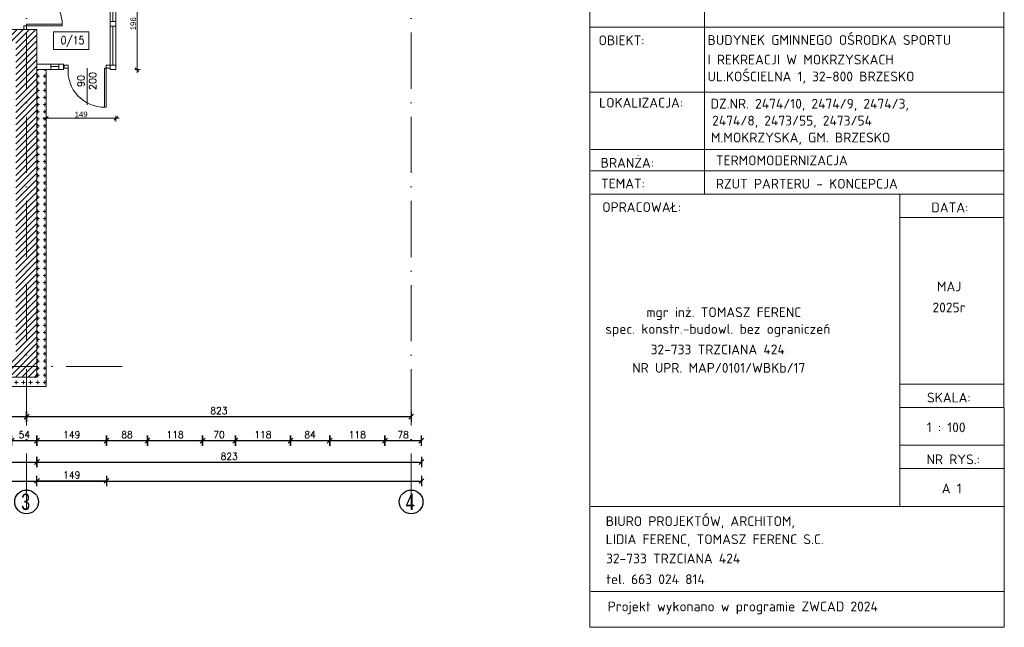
# Model space of a CAD drawing. Header units: millimetres. Extents: x -37273 to 136949, y -1495242345 to -598.
# Tile 33 of 38: x 43631 to 45738, y -18285 to -16985. Entities that reach past the tile are written whole.
import ezdxf
from ezdxf.enums import TextEntityAlignment as Align

# ---------------------------------------------------------------- set-up
doc = ezdxf.new("R2010")
doc.units = ezdxf.units.MM
doc.linetypes.add('ACAD_ISO10W100', pattern=[18, 12, -3, 0, -3])
for name, color, linetype, lineweight in [('A-DRZ', 3, 'Continuous', 13), ('DIM', 15, 'Continuous', 5), ('F-BIL-OP', 103, 'Continuous', 9), ('wymiarowannie', 253, 'Continuous', 5), ('ściany', 190, 'Continuous', 25)]:
    doc.layers.add(name, color=color, linetype=linetype, lineweight=lineweight)
for name, color, linetype in [('OPISY', 4, 'Continuous'), ('wym', 1, 'Continuous'), ('ściana', 7, 'Continuous')]:
    doc.layers.add(name, color=color, linetype=linetype)
doc.styles.add('ISOCPEUR', font='isocpeur.ttf')
doc.styles.add('op2', font='arial.ttf')
doc.styles.add('SIMPLEX', font='simplex', dxfattribs={"width": 0.85})
doc.styles.get("Standard").update_dxf_attribs({"font": 'arial.ttf'})
doc.styles.add('WYM_50', font='simplex.shx', dxfattribs={"width": 0.95})
doc.dimstyles.new('50', dxfattribs={"dimtxt": 15, "dimasz": 0.15, "dimexe": 13, "dimexo": 30, "dimgap": 5, "dimtad": 1, "dimdec": 0, "dimrnd": 0.5, "dimzin": 1, "dimdsep": 46, "dimtxsty": 'WYM_50', "dimblk": 'A', "dimcen": 3, "dimdle": 5, "dimse1": 1, "dimse2": 1, "dimclrd": 256, "dimclre": 256, "dimclrt": 2, "dimaunit": 1, "dimadec": 0, "dimazin": 0, "dimtfac": 0.32, "dimtdec": 0, "dimtix": 1, "dimtmove": 1, "dimatfit": 3, "dimldrblk": 'A', "dimfxl": 1, "dimtvp": 0.08, "dimtolj": 1, "dimtzin": 1, "dimarcsym": 0})
doc.dimstyles.new('ISO-25', dxfattribs={"dimscale": 0, "dimtxt": 12, "dimasz": 8, "dimexe": 7, "dimexo": 0, "dimgap": 2, "dimtad": 1, "dimdec": 1, "dimtxsty": 'Standard', "dimblk": 'OBLIQUE', "dimcen": 2.5, "dimdle": 7, "dimclrd": 256, "dimclrt": 2, "dimadec": 0, "dimazin": 0, "dimtfac": 1, "dimtdec": 1, "dimtix": 1, "dimtmove": 0, "dimatfit": 3, "dimldrblk": 'OBLIQUE', "dimfxl": 5, "dimfxlon": 1, "dimtfillclr": 256, "dimlwd": 5, "dimlwe": 5, "dimarcsym": 0})
pattern_1 = [(90, (-26617.258, -10.478), (-15.24, 0), [7.62, -7.62]), (180, (-26613.449, -6.668), (0, -15.24), [7.62, -7.62])]

# ---------------------------------------------------------------- blocks, each defined once
blk = doc.blocks.new('A')
at = {"color": 7, "linetype": 'Continuous'}
blk.add_line((-35, -35), (35, 35), dxfattribs=at)
at = {"color": 1, "linetype": 'Continuous'}
blk.add_line((0, 74), (0, -74), dxfattribs=at)
blk = doc.blocks.new('*D2336')
at = {"layer": 'Defpoints', "color": 0, "lineweight": 13, "ltscale": 3}
for p in [(43646, -17771.4), (42463, -17806.3), (43646, -17834.4)]:
    blk.add_point(p, dxfattribs=at)
at = {"layer": 'wym', "lineweight": -2}
blk.add_line((42463.1, -17834.4), (43645.8, -17834.4), dxfattribs=at)
at = {"layer": 'wym', "lineweight": -2, "ltscale": 3, "xscale": 0.15, "yscale": 0.15, "zscale": 0.15, "rotation": 180}
blk.add_blockref('A', (42463, -17834.4), dxfattribs=at)
at = {"layer": 'wym', "lineweight": -2, "ltscale": 3, "xscale": 0.15, "yscale": 0.15, "zscale": 0.15}
blk.add_blockref('A', (43646, -17834.4), dxfattribs=at)
at = {"layer": 'wym', "color": 2, "ltscale": 3, "insert": (43054.5, -17821.9), "char_height": 15, "attachment_point": 5, "style": 'WYM_50'}
blk.add_mtext('\\A1;1183', dxfattribs=at)
blk = doc.blocks.new('*D2351')
at = {"layer": 'Defpoints', "color": 0, "lineweight": 13, "ltscale": 3}
for p in [(42440, -17750), (43668, -17750), (43668, -17931.9)]:
    blk.add_point(p, dxfattribs=at)
at = {"layer": 'wym', "lineweight": -2}
blk.add_line((42440.1, -17931.9), (43667.8, -17931.9), dxfattribs=at)
at = {"layer": 'wym', "lineweight": -2, "ltscale": 3, "xscale": 0.15, "yscale": 0.15, "zscale": 0.15, "rotation": 180}
blk.add_blockref('A', (42440, -17931.9), dxfattribs=at)
at = {"layer": 'wym', "lineweight": -2, "ltscale": 3, "xscale": 0.15, "yscale": 0.15, "zscale": 0.15}
blk.add_blockref('A', (43668, -17931.9), dxfattribs=at)
at = {"layer": 'wym', "color": 2, "ltscale": 3, "insert": (43054, -17919.4), "char_height": 15, "attachment_point": 5, "style": 'WYM_50'}
blk.add_mtext('\\A1;1228', dxfattribs=at)
blk = doc.blocks.new('*D2353')
at = {"layer": 'Defpoints', "color": 0, "lineweight": 13, "ltscale": 3}
for p in [(40838, -17937.8), (44491, -17937.8), (44491, -17972.6)]:
    blk.add_point(p, dxfattribs=at)
at = {"layer": 'wym', "lineweight": -2}
blk.add_line((40838.1, -17972.6), (44490.8, -17972.6), dxfattribs=at)
at = {"layer": 'wym', "lineweight": -2, "ltscale": 3, "xscale": 0.15, "yscale": 0.15, "zscale": 0.15, "rotation": 180}
blk.add_blockref('A', (40838, -17972.6), dxfattribs=at)
at = {"layer": 'wym', "lineweight": -2, "ltscale": 3, "xscale": 0.15, "yscale": 0.15, "zscale": 0.15}
blk.add_blockref('A', (44491, -17972.6), dxfattribs=at)
at = {"layer": 'wym', "color": 2, "ltscale": 3, "insert": (42664.5, -17960.1), "char_height": 15, "attachment_point": 5, "style": 'WYM_50'}
blk.add_mtext('\\A1;3653', dxfattribs=at)
blk = doc.blocks.new('*D2337')
at = {"layer": 'Defpoints', "color": 0, "lineweight": 13, "ltscale": 3}
for p in [(44469, -17775.4), (43646, -17788.5), (44469, -17834.4)]:
    blk.add_point(p, dxfattribs=at)
at = {"layer": 'wym', "lineweight": -2}
blk.add_line((43646.1, -17834.4), (44468.8, -17834.4), dxfattribs=at)
at = {"layer": 'wym', "lineweight": -2, "ltscale": 3, "xscale": 0.15, "yscale": 0.15, "zscale": 0.15, "rotation": 180}
blk.add_blockref('A', (43646, -17834.4), dxfattribs=at)
at = {"layer": 'wym', "lineweight": -2, "ltscale": 3, "xscale": 0.15, "yscale": 0.15, "zscale": 0.15}
blk.add_blockref('A', (44469, -17834.4), dxfattribs=at)
at = {"layer": 'wym', "color": 2, "ltscale": 3, "insert": (44057.5, -17821.9), "char_height": 15, "attachment_point": 5, "style": 'WYM_50'}
blk.add_mtext('\\A1;823', dxfattribs=at)
blk = doc.blocks.new('*D2346')
at = {"layer": 'Defpoints', "color": 0, "lineweight": 13, "ltscale": 3}
for p in [(44092.7, -17753.4), (44210.7, -17753.4), (44210.7, -17886)]:
    blk.add_point(p, dxfattribs=at)
at = {"layer": 'wym', "lineweight": -2}
blk.add_line((44092.9, -17886), (44210.6, -17886), dxfattribs=at)
at = {"layer": 'wym', "lineweight": -2, "ltscale": 3, "xscale": 0.15, "yscale": 0.15, "zscale": 0.15, "rotation": 180}
blk.add_blockref('A', (44092.7, -17886), dxfattribs=at)
at = {"layer": 'wym', "lineweight": -2, "ltscale": 3, "xscale": 0.15, "yscale": 0.15, "zscale": 0.15}
blk.add_blockref('A', (44210.7, -17886), dxfattribs=at)
at = {"layer": 'wym', "color": 2, "ltscale": 3, "insert": (44151.7, -17873.5), "char_height": 15, "attachment_point": 5, "style": 'WYM_50'}
blk.add_mtext('\\A1;118', dxfattribs=at)
blk = doc.blocks.new('*D2352')
at = {"layer": 'Defpoints', "color": 0, "lineweight": 13, "ltscale": 3}
for p in [(44491, -16876), (43668, -17215.4), (44491, -17931.9)]:
    blk.add_point(p, dxfattribs=at)
at = {"layer": 'wym', "lineweight": -2}
blk.add_line((43668.1, -17931.9), (44490.8, -17931.9), dxfattribs=at)
at = {"layer": 'wym', "lineweight": -2, "ltscale": 3, "xscale": 0.15, "yscale": 0.15, "zscale": 0.15, "rotation": 180}
blk.add_blockref('A', (43668, -17931.9), dxfattribs=at)
at = {"layer": 'wym', "lineweight": -2, "ltscale": 3, "xscale": 0.15, "yscale": 0.15, "zscale": 0.15}
blk.add_blockref('A', (44491, -17931.9), dxfattribs=at)
at = {"layer": 'wym', "color": 2, "ltscale": 3, "insert": (44079.5, -17919.4), "char_height": 15, "attachment_point": 5, "style": 'WYM_50'}
blk.add_mtext('\\A1;823', dxfattribs=at)
blk = doc.blocks.new('*D2342')
at = {"layer": 'Defpoints', "color": 0, "lineweight": 13, "ltscale": 3}
for p in [(43668, -17006), (43817, -17006), (43817, -17886)]:
    blk.add_point(p, dxfattribs=at)
at = {"layer": 'wym', "lineweight": -2}
blk.add_line((43668.1, -17886), (43816.8, -17886), dxfattribs=at)
at = {"layer": 'wym', "lineweight": -2, "ltscale": 3, "xscale": 0.15, "yscale": 0.15, "zscale": 0.15, "rotation": 180}
blk.add_blockref('A', (43668, -17886), dxfattribs=at)
at = {"layer": 'wym', "lineweight": -2, "ltscale": 3, "xscale": 0.15, "yscale": 0.15, "zscale": 0.15}
blk.add_blockref('A', (43817, -17886), dxfattribs=at)
at = {"layer": 'wym', "color": 2, "ltscale": 3, "insert": (43742.5, -17873.5), "char_height": 15, "attachment_point": 5, "style": 'WYM_50'}
blk.add_mtext('\\A1;149', dxfattribs=at)
blk = doc.blocks.new('*D2617')
at = {"layer": 'Defpoints', "color": 0, "lineweight": 13, "ltscale": 3}
for p in [(43817, -17006), (43668, -17092), (43817, -17972)]:
    blk.add_point(p, dxfattribs=at)
at = {"layer": 'wym', "lineweight": -2}
blk.add_line((43668.1, -17972), (43816.8, -17972), dxfattribs=at)
at = {"layer": 'wym', "lineweight": -2, "ltscale": 3, "xscale": 0.15, "yscale": 0.15, "zscale": 0.15, "rotation": 180}
blk.add_blockref('A', (43668, -17972), dxfattribs=at)
at = {"layer": 'wym', "lineweight": -2, "ltscale": 3, "xscale": 0.15, "yscale": 0.15, "zscale": 0.15}
blk.add_blockref('A', (43817, -17972), dxfattribs=at)
at = {"layer": 'wym', "color": 2, "ltscale": 3, "insert": (43742.5, -17959.5), "char_height": 15, "attachment_point": 5, "style": 'WYM_50'}
blk.add_mtext('\\A1;149', dxfattribs=at)
blk = doc.blocks.new('DRZWI80')
at = {"layer": 'A-DRZ'}
for points in [[(63149.5, 25780.3), (63149.5, 25851.4)], [(63186.5, 25780.3), (63186.5, 25856.3)]]:
    blk.add_lwpolyline(points, dxfattribs=at)
at = {"layer": 'A-DRZ', "extrusion": (0, 0, -1)}
for points in [[(-63186.5, 25780.3), (-63183.5, 25780.3), (-63183.5, 25856.3)], [(-63186.5, 25856.3), (-63183.5, 25856.3)]]:
    blk.add_lwpolyline(points, dxfattribs=at)
at = {"layer": 'A-DRZ'}
for points in [[(63104.5, 25774.3), (63104.5, 25780.3), (63112.5, 25780.3), (63112.5, 25774.3)], [(63194.5, 25774.3), (63194.5, 25780.3), (63186.5, 25780.3), (63186.5, 25774.3)]]:
    blk.add_lwpolyline(points, close=True, dxfattribs=at)
at = {"layer": 'A-DRZ', "color": 1}
blk.add_arc((63182.8, 25785.8), 70.5, 89.4084, 184.4877, dxfattribs=at)
blk = doc.blocks.new('GFT43')
at = {"layer": 'A-DRZ'}
blk.add_blockref('DRZWI80', (-63194.5, -25774.3), dxfattribs=at)
blk = doc.blocks.new('_Oblique')
at = {"color": 0, "linetype": 'ByBlock', "lineweight": -2}
blk.add_line((-0.5, -0.5), (0.5, 0.5), dxfattribs=at)
blk = doc.blocks.new('*D2618')
at = {"layer": 'Defpoints', "color": 0, "lineweight": 13, "ltscale": 3}
for p in [(43688, -17092), (43837, -17092), (43837, -17196.2)]:
    blk.add_point(p, dxfattribs=at)
at = {"layer": 'wymiarowannie', "color": 0, "lineweight": 5, "ltscale": 3}
for p, q in [((43688, -17191.2), (43688, -17203.2)), ((43837, -17191.2), (43837, -17203.2))]:
    blk.add_line(p, q, dxfattribs=at)
at = {"layer": 'wymiarowannie', "lineweight": 5, "ltscale": 3}
blk.add_line((43681, -17196.2), (43844, -17196.2), dxfattribs=at)
at = {"layer": 'wymiarowannie', "lineweight": 5, "ltscale": 3, "xscale": 8, "yscale": 8, "zscale": 8, "rotation": 180}
blk.add_blockref('_Oblique', (43688, -17196.2), dxfattribs=at)
at = {"layer": 'wymiarowannie', "lineweight": 5, "ltscale": 3, "xscale": 8, "yscale": 8, "zscale": 8}
blk.add_blockref('_Oblique', (43837, -17196.2), dxfattribs=at)
at = {"layer": 'wymiarowannie', "color": 2, "lineweight": 13, "ltscale": 3, "insert": (43762.5, -17188), "char_height": 12, "attachment_point": 5}
blk.add_mtext('149', dxfattribs=at)
blk = doc.blocks.new('*D2341')
at = {"layer": 'Defpoints', "color": 0, "lineweight": 13, "ltscale": 3}
for p in [(43614, -17750), (43668, -17750), (43668, -17886)]:
    blk.add_point(p, dxfattribs=at)
at = {"layer": 'wym', "lineweight": -2}
blk.add_line((43614.1, -17886), (43667.8, -17886), dxfattribs=at)
at = {"layer": 'wym', "lineweight": -2, "ltscale": 3, "xscale": 0.15, "yscale": 0.15, "zscale": 0.15, "rotation": 180}
blk.add_blockref('A', (43614, -17886), dxfattribs=at)
at = {"layer": 'wym', "lineweight": -2, "ltscale": 3, "xscale": 0.15, "yscale": 0.15, "zscale": 0.15}
blk.add_blockref('A', (43668, -17886), dxfattribs=at)
at = {"layer": 'wym', "color": 2, "ltscale": 3, "insert": (43641, -17873.5), "char_height": 15, "attachment_point": 5, "style": 'WYM_50'}
blk.add_mtext('\\A1;54', dxfattribs=at)
blk = doc.blocks.new('*D2619')
at = {"layer": 'Defpoints', "color": 0, "lineweight": 13, "ltscale": 3}
for p in [(43837, -16896), (43837, -17092), (43882.3, -17092)]:
    blk.add_point(p, dxfattribs=at)
at = {"layer": 'wymiarowannie', "color": 0, "lineweight": 5, "ltscale": 3}
for p, q in [((43877.3, -16896), (43889.3, -16896)), ((43877.3, -17092), (43889.3, -17092))]:
    blk.add_line(p, q, dxfattribs=at)
at = {"layer": 'wymiarowannie', "lineweight": 5, "ltscale": 3}
blk.add_line((43882.3, -16889), (43882.3, -17099), dxfattribs=at)
at = {"layer": 'wymiarowannie', "lineweight": 5, "ltscale": 3, "xscale": 8, "yscale": 8, "zscale": 8}
for p, rotation in [((43882.3, -16896), 90), ((43882.3, -17092), 270)]:
    blk.add_blockref('_Oblique', p, dxfattribs=dict(at, rotation=rotation))
at = {"layer": 'wymiarowannie', "color": 2, "lineweight": 13, "ltscale": 3, "insert": (43874.2, -16994), "char_height": 12, "attachment_point": 5, "rotation": 90}
blk.add_mtext('196', dxfattribs=at)
blk = doc.blocks.new('*D2345')
at = {"layer": 'Defpoints', "color": 0, "lineweight": 13, "ltscale": 3}
for p in [(44022.7, -17753.4), (44092.7, -17753.4), (44092.7, -17886)]:
    blk.add_point(p, dxfattribs=at)
at = {"layer": 'wym', "lineweight": -2}
blk.add_line((44022.9, -17886), (44092.6, -17886), dxfattribs=at)
at = {"layer": 'wym', "lineweight": -2, "ltscale": 3, "xscale": 0.15, "yscale": 0.15, "zscale": 0.15, "rotation": 180}
blk.add_blockref('A', (44022.7, -17886), dxfattribs=at)
at = {"layer": 'wym', "lineweight": -2, "ltscale": 3, "xscale": 0.15, "yscale": 0.15, "zscale": 0.15}
blk.add_blockref('A', (44092.7, -17886), dxfattribs=at)
at = {"layer": 'wym', "color": 2, "ltscale": 3, "insert": (44057.7, -17873.5), "char_height": 15, "attachment_point": 5, "style": 'WYM_50'}
blk.add_mtext('\\A1;70', dxfattribs=at)
blk = doc.blocks.new('*D2344')
at = {"layer": 'Defpoints', "color": 0, "lineweight": 13, "ltscale": 3}
for p in [(43904.7, -17762.6), (44022.7, -17762.6), (44022.7, -17886)]:
    blk.add_point(p, dxfattribs=at)
at = {"layer": 'wym', "lineweight": -2}
blk.add_line((43904.9, -17886), (44022.6, -17886), dxfattribs=at)
at = {"layer": 'wym', "lineweight": -2, "ltscale": 3, "xscale": 0.15, "yscale": 0.15, "zscale": 0.15, "rotation": 180}
blk.add_blockref('A', (43904.7, -17886), dxfattribs=at)
at = {"layer": 'wym', "lineweight": -2, "ltscale": 3, "xscale": 0.15, "yscale": 0.15, "zscale": 0.15}
blk.add_blockref('A', (44022.7, -17886), dxfattribs=at)
at = {"layer": 'wym', "color": 2, "ltscale": 3, "insert": (43963.7, -17873.5), "char_height": 15, "attachment_point": 5, "style": 'WYM_50'}
blk.add_mtext('\\A1;118', dxfattribs=at)
blk = doc.blocks.new('*D2343')
at = {"layer": 'Defpoints', "color": 0, "lineweight": 13, "ltscale": 3}
for p in [(43817, -16876), (43904.7, -16876), (43904.7, -17886)]:
    blk.add_point(p, dxfattribs=at)
at = {"layer": 'wym', "lineweight": -2}
blk.add_line((43817.1, -17886), (43904.6, -17886), dxfattribs=at)
at = {"layer": 'wym', "lineweight": -2, "ltscale": 3, "xscale": 0.15, "yscale": 0.15, "zscale": 0.15, "rotation": 180}
blk.add_blockref('A', (43817, -17886), dxfattribs=at)
at = {"layer": 'wym', "lineweight": -2, "ltscale": 3, "xscale": 0.15, "yscale": 0.15, "zscale": 0.15}
blk.add_blockref('A', (43904.7, -17886), dxfattribs=at)
at = {"layer": 'wym', "color": 2, "ltscale": 3, "insert": (43860.9, -17873.5), "char_height": 15, "attachment_point": 5, "style": 'WYM_50'}
blk.add_mtext('\\A1;88', dxfattribs=at)
blk = doc.blocks.new('*D2349')
at = {"layer": 'Defpoints', "color": 0, "lineweight": 13, "ltscale": 3}
for p in [(44412.7, -17753.4), (44490.7, -17753.4), (44490.7, -17886)]:
    blk.add_point(p, dxfattribs=at)
at = {"layer": 'wym', "lineweight": -2}
blk.add_line((44412.9, -17886), (44490.6, -17886), dxfattribs=at)
at = {"layer": 'wym', "lineweight": -2, "ltscale": 3, "xscale": 0.15, "yscale": 0.15, "zscale": 0.15, "rotation": 180}
blk.add_blockref('A', (44412.7, -17886), dxfattribs=at)
at = {"layer": 'wym', "lineweight": -2, "ltscale": 3, "xscale": 0.15, "yscale": 0.15, "zscale": 0.15}
blk.add_blockref('A', (44490.7, -17886), dxfattribs=at)
at = {"layer": 'wym', "color": 2, "ltscale": 3, "insert": (44451.7, -17873.5), "char_height": 15, "attachment_point": 5, "style": 'WYM_50'}
blk.add_mtext('\\A1;78', dxfattribs=at)
blk = doc.blocks.new('*D2348')
at = {"layer": 'Defpoints', "color": 0, "lineweight": 13, "ltscale": 3}
for p in [(44294.7, -17753.4), (44412.7, -17753.4), (44412.7, -17886)]:
    blk.add_point(p, dxfattribs=at)
at = {"layer": 'wym', "lineweight": -2}
blk.add_line((44294.9, -17886), (44412.6, -17886), dxfattribs=at)
at = {"layer": 'wym', "lineweight": -2, "ltscale": 3, "xscale": 0.15, "yscale": 0.15, "zscale": 0.15, "rotation": 180}
blk.add_blockref('A', (44294.7, -17886), dxfattribs=at)
at = {"layer": 'wym', "lineweight": -2, "ltscale": 3, "xscale": 0.15, "yscale": 0.15, "zscale": 0.15}
blk.add_blockref('A', (44412.7, -17886), dxfattribs=at)
at = {"layer": 'wym', "color": 2, "ltscale": 3, "insert": (44353.7, -17873.5), "char_height": 15, "attachment_point": 5, "style": 'WYM_50'}
blk.add_mtext('\\A1;118', dxfattribs=at)
blk = doc.blocks.new('*D2347')
at = {"layer": 'Defpoints', "color": 0, "lineweight": 13, "ltscale": 3}
for p in [(44210.7, -17753.4), (44294.7, -17753.4), (44294.7, -17886)]:
    blk.add_point(p, dxfattribs=at)
at = {"layer": 'wym', "lineweight": -2}
blk.add_line((44210.9, -17886), (44294.6, -17886), dxfattribs=at)
at = {"layer": 'wym', "lineweight": -2, "ltscale": 3, "xscale": 0.15, "yscale": 0.15, "zscale": 0.15, "rotation": 180}
blk.add_blockref('A', (44210.7, -17886), dxfattribs=at)
at = {"layer": 'wym', "lineweight": -2, "ltscale": 3, "xscale": 0.15, "yscale": 0.15, "zscale": 0.15}
blk.add_blockref('A', (44294.7, -17886), dxfattribs=at)
at = {"layer": 'wym', "color": 2, "ltscale": 3, "insert": (44252.7, -17873.5), "char_height": 15, "attachment_point": 5, "style": 'WYM_50'}
blk.add_mtext('\\A1;84', dxfattribs=at)

msp = doc.modelspace()

# ---------------------------------------------------------------- hatches: boundary and pattern name
at = {"layer": 'wymiarowannie', "lineweight": 13, "ltscale": 3}
h = msp.add_hatch(dxfattribs=at)
h.set_pattern_fill('ANSI31', color=5, scale=3)
h.set_pattern_definition([(45, (43298.995, -17750.046), (-6.73519, 6.73519), [])])
h.paths.add_polyline_path([(43646, -17727.55), (43646, -17006.05), (43440, -17006.05), (43440, -17031.05), (43623, -17031.05), (43623, -17705.05), (43614, -17705.05), (43614, -17727.55)])
h.paths.add_polyline_path([(43376, -17727.55), (43376, -17705.05), (43329, -17705.05), (43329, -17171.05), (43299, -17171.05), (43299, -17183.05), (43317, -17183.05), (43317, -17705.05), (43317, -17727.55)])
h.paths.add_polyline_path([(43668, -17727.55), (43668, -17006.05), (43646, -17006.05), (43646, -17727.55)])
h.paths.add_polyline_path([(43317, -17750.05), (43376, -17750.05), (43376, -17727.55), (43317, -17727.55)])
h.paths.add_polyline_path([(43614, -17750.05), (43646, -17750.05), (43646, -17727.55), (43614, -17727.55)])
h.paths.add_polyline_path([(43646, -17750.05), (43668, -17750.05), (43668, -17727.55), (43646, -17727.55)])
h.paths.add_polyline_path([(43309.07, -17610.91), (43309.07, -17633.41), (43336.92, -17633.41), (43336.92, -17610.91)], flags=24)
h.paths.add_polyline_path([(43610.33, -17646.37), (43610.33, -17668.87), (43626.66, -17668.87), (43626.66, -17646.37)], flags=24)
h = msp.add_hatch(dxfattribs=at)
h.set_pattern_fill('CROSS', color=1, scale=0.6, angle=45)
h.set_pattern_definition(pattern_1)
h.paths.add_polyline_path([(43688, -17727.55), (43688, -17092.05), (43668, -17092.05), (43668, -17727.55)])
h = msp.add_hatch(dxfattribs=at)
h.set_pattern_fill('CROSS', color=1, scale=0.6, angle=45)
h.set_pattern_definition(pattern_1)
h.paths.add_polyline_path([(43646, -17770.05), (43646, -17750.05), (43668, -17750.05), (43668, -17727.55), (43688, -17727.55), (43688, -17770.05)])
h.paths.add_polyline_path([(43314, -17770.05), (43379, -17770.05), (43379, -17750.05), (43376, -17750.05), (43317, -17750.05), (43314, -17750.05)])
h.paths.add_polyline_path([(42728, -17770.05), (42793, -17770.05), (42793, -17750.05), (42790, -17750.05), (42731, -17750.05), (42728, -17750.05)])
h.paths.add_polyline_path([(43025, -17770.05), (43082, -17770.05), (43082, -17750.05), (43079, -17750.05), (43028, -17750.05), (43025, -17750.05)])
h.paths.add_polyline_path([(43611, -17770.05), (43646, -17770.05), (43646, -17750.05), (43614, -17750.05), (43611, -17750.05)])

# ---------------------------------------------------------------- linework, layer by layer
at = {"layer": 'A-DRZ'}
msp.add_lwpolyline([(43640, -17006.05), (43646, -17006.05), (43646, -16998.05), (43640, -16998.05)], close=True, dxfattribs=at)
msp.add_lwpolyline([(43640, -17006.05), (43646, -17006.05), (43646, -16998.05), (43640, -16998.05)], close=True, dxfattribs=at)
at = {"layer": 'A-DRZ', "extrusion": (0, 0, -1)}
for points in [[(-43646, -16998.05), (-43646, -16995.05), (-43722, -16995.05)], [(-43646, -16998.05), (-43646, -16995.05), (-43722, -16995.05)], [(-43722, -16998.05), (-43722, -16995.05)], [(-43722, -16998.05), (-43722, -16995.05)]]:
    msp.add_lwpolyline(points, dxfattribs=at)
at = {"layer": 'A-DRZ'}
msp.add_lwpolyline([(43646, -16998.05), (43722, -16998.05)], dxfattribs=at)
msp.add_lwpolyline([(43646, -16998.05), (43722, -16998.05)], dxfattribs=at)
at = {"layer": 'A-DRZ', "color": 1}
msp.add_arc((43651.51, -16994.32), 70.49, 359.40844, 90, dxfattribs=at)
msp.add_arc((43651.51, -16994.32), 70.49, 359.40844, 90, dxfattribs=at)
at = {"layer": 'DIM', "ltscale": 0.1}
for p, q in [((45096.92, -16857.88), (45096.92, -17358.41)), ((44851.55, -17001.49), (45736.18, -17001.49)), ((44851.9, -17140.49), (45736.53, -17140.49)), ((44853.46, -17262.94), (45738.08, -17262.94)), ((44853.46, -17308.41), (45738.08, -17308.41)), ((44853.46, -17358.41), (45738.08, -17358.41)), ((45514.73, -17358.41), (45514.73, -18026.68)), ((45514.73, -17408.41), (45738.08, -17408.41)), ((45514.73, -17765.17), (45738.08, -17765.17)), ((45514.73, -17815.17), (45738.08, -17815.17)), ((45514.73, -17895.29), (45738.08, -17895.29)), ((45514.73, -17945.29), (45738.08, -17945.29)), ((44853.46, -18026.68), (45738.08, -18026.68)), ((44853.52, -18208.64), (45738.15, -18208.64))]:
    msp.add_line(p, q, dxfattribs=at)
msp.add_lwpolyline([(44851.2, -18285.36), (45738.34, -18285.36), (45735.83, -15465.36), (44851.2, -15460.96)], close=True, dxfattribs=at)
at = {"layer": 'F-BIL-OP', "color": 0}
msp.add_lwpolyline([(43703.16, -17010.87), (43779.11, -17010.87), (43779.11, -17049.26), (43703.16, -17049.26)], close=True, dxfattribs=at)
at = {"layer": 'wymiarowannie', "color": 251, "linetype": 'ACAD_ISO10W100', "lineweight": 13, "ltscale": 10}
for p, q in [((43646, -18033.41), (43646, -15599)), ((44469, -18033.41), (44469, -15599)), ((43850.3, -17727.55), (40380.11, -17727.55))]:
    msp.add_line(p, q, dxfattribs=at)
at = {"layer": 'wymiarowannie', "color": 5, "lineweight": 13, "ltscale": 3}
for p, q in [((43825, -16896.05), (43825, -17080.05)), ((43837, -16896.05), (43837, -17092.05)), ((43830.63, -16905.82), (43830.63, -16989.16)), ((43830.63, -16998.93), (43830.63, -17082.27)), ((43688, -17080.05), (43725, -17080.05)), ((43715.22, -17085.57), (43697.63, -17085.57)), ((43725, -17080.05), (43725, -17092.05)), ((43825, -17080.05), (43825, -17092.05)), ((43825, -17080.05), (43825, -17080.05)), ((43688, -17092.05), (43725, -17092.05)), ((43825, -17092.05), (43837, -17092.05))]:
    msp.add_line(p, q, dxfattribs=at)
at = {"layer": 'wymiarowannie', "color": 1, "lineweight": 13, "ltscale": 3}
for p, q in [((43440, -17006.05), (43668, -17006.05)), ((43646, -17006.05), (43634, -17006.05))]:
    msp.add_line(p, q, dxfattribs=at)
at = {"layer": 'wymiarowannie', "color": 5, "lineweight": 13, "ltscale": 3}
for points in [[(43837, -16998.93), (43825, -16998.93), (43825, -16989.16), (43837, -16989.16)], [(43697.77, -17080.05), (43697.77, -17092.05), (43668, -17092.05), (43668, -17080.05)], [(43725, -17080.05), (43725, -17092.05), (43715.22, -17092.05), (43715.22, -17080.05)], [(43837, -17092.05), (43825, -17092.05), (43825, -17082.27), (43837, -17082.27)]]:
    msp.add_lwpolyline(points, close=True, dxfattribs=at)
at = {"layer": 'ściana', "lineweight": 13, "ltscale": 3}
for p, q in [((43640, -17006.05), (43440, -17006.05)), ((43668, -17006.05), (43668, -17750.05)), ((43668, -17750.05), (43614, -17750.05))]:
    msp.add_line(p, q, dxfattribs=at)
msp.add_lwpolyline([(43688, -17092.05), (43668, -17092.05), (43668, -17006.05)], dxfattribs=at)
at = {"layer": 'ściana', "color": 1, "lineweight": 13, "ltscale": 3}
msp.add_lwpolyline([(43688, -17092.05), (43688, -17770.05), (43611, -17770.05)], dxfattribs=at)
at = {"layer": 'ściany', "color": 5, "ltscale": 100}
for centre in [(43645.81, -18017.01), (44468.81, -18017.01)]:
    msp.add_circle(centre, 25.39, dxfattribs=at)

# ---------------------------------------------------------------- block references
at = {"layer": 'wymiarowannie', "color": 5, "lineweight": 13, "ltscale": 3, "xscale": -1.1, "yscale": 1.1, "zscale": 1.1, "rotation": 180}
msp.add_blockref('GFT43', (43825, -17082.27), dxfattribs=at)

# ---------------------------------------------------------------- texts
at = {"layer": 'F-BIL-OP', "color": 0, "style": 'SIMPLEX', "width": 0.85}
msp.add_text('0/15', height=17, dxfattribs=at).set_placement((43718.75, -17037.72))
at = {"layer": 'F-BIL-OP', "style": 'ISOCPEUR'}
for s, height, p in [('OBIEKT:', 20.897, (44870.06, -17039.85)), ('BUDYNEK GMINNEGO OŚRODKA SPORTU', 20.8971, (45103.13, -17039.15)), ('I REKREACJI W MOKRZYSKACH', 20.8971, (45103.13, -17081.06)), ('UL.KOŚCIELNA 1, 32-800 BRZESKO', 20.8971, (45103.13, -17117.12)), ('LOKALIZACJA:', 20.8971, (44871.18, -17173.28)), ('DZ.NR. 2474/10, 2474/9, 2474/3, ', 20.8971, (45109.64, -17175.45)), ('2474/8, 2473/55, 2473/54', 20.8971, (45113.09, -17211.65)), ('M.MOKRZYSKA, GM. BRZESKO', 20.8971, (45110.5, -17247.84)), ('BRANŻA:', 20.897, (44874.48, -17301.82)), ('TERMOMODERNIZACJA', 20.8971, (45121, -17296.72)), ('TEMAT:', 20.897, (44875.25, -17346.3)), ('RZUT PARTERU - KONCEPCJA', 20.8971, (45121, -17346.72)), ('OPRACOWAŁ:', 20.897, (44877.79, -17396.66)), ('DATA:', 20.897, (45582.32, -17397.3)), ('MAJ', 20.897, (45594.29, -17566.38)), (' 2025r', 20.897, (45571.37, -17611.42)), ('mgr inż. TOMASZ FERENC', 20.8971, (44972.34, -17621.6)), ('spec. konstr.-budowl. bez ograniczeń', 20.8971, (44884.59, -17657.45)), ('32-733 TRZCIANA 424', 20.8971, (44981.37, -17701.34)), ('NR UPR. MAP/0101/WBKb/17', 20.8971, (44941.92, -17740.59)), ('SKALA:', 20.897, (45572.94, -17804.25)), ('1 : 100', 20.897, (45572.45, -17867.95)), ('NR RYS.:', 20.897, (45571.88, -17936.36)), ('BIURO PROJEKTÓW, ARCHITOM,', 20.8971, (44885.43, -18068.64)), ('LIDIA FERENC, TOMASZ FERENC S.C. ', 20.8971, (44885.43, -18107.45)), ('32-733 TRZCIANA 424', 20.8971, (44886.05, -18148.55)), ('tel. 663 024 814', 20.8971, (44886.05, -18192.97)), ('Projekt wykonano w programie ZWCAD 2024 ', 20.8971, (44889.6, -18251.16))]:
    msp.add_text(s, height=height, dxfattribs=at).set_placement(p)
msp.add_text('A 1', height=20.897, dxfattribs=at).set_placement((45625.79, -17998.71), align=Align.CENTER)
at = {"layer": 'OPISY', "color": 4, "ltscale": 3, "style": 'op2', "width": 0.7}
for s, p in [('3', (43634.35, -18034.29)), ('4', (44457.35, -18034.29))]:
    msp.add_text(s, height=35, dxfattribs=at).set_placement(p)
at = {"layer": 'wymiarowannie', "color": 5, "lineweight": 13, "ltscale": 3, "insert": (43774.68, -17116.6), "char_height": 15, "attachment_point": 5, "rotation": 90}
msp.add_mtext('\\pxqc;{\\Fsimplex|c238;90\\P\\pq*;\\Fsimplex|c0;2\\Fsimplex|c238;00}', dxfattribs=at)

# ---------------------------------------------------------------- dimensions: what is measured, and where the dimension line sits
at = {"layer": 'wym'}
for base, p1, p2, picture, middle in [((44491, -17931.85), (43668, -17215.41), (44491, -16876.05), '*D2352', (44079.5, -17919.35)), ((43904.75, -17886.04), (43817, -16876.05), (43904.75, -16876.05), '*D2343', (43860.87, -17873.54)), ((43817, -17886.04), (43668, -17006.05), (43817, -17006.05), '*D2342', (43742.5, -17873.54)), ((43817, -17972.04), (43668, -17092.05), (43817, -17006.05), '*D2617', (43742.5, -17959.54)), ((43668, -17931.85), (42440, -17750.05), (43668, -17750.05), '*D2351', (43054, -17919.35)), ((43668, -17886.04), (43614, -17750.05), (43668, -17750.05), '*D2341', (43641, -17873.54)), ((44022.75, -17886.04), (43904.75, -17762.65), (44022.75, -17762.65), '*D2344', (43963.75, -17873.54)), ((44092.75, -17886.04), (44022.75, -17753.43), (44092.75, -17753.43), '*D2345', (44057.75, -17873.54)), ((44210.75, -17886.04), (44092.75, -17753.43), (44210.75, -17753.43), '*D2346', (44151.75, -17873.54)), ((44294.75, -17886.04), (44210.75, -17753.43), (44294.75, -17753.43), '*D2347', (44252.75, -17873.54)), ((44412.75, -17886.04), (44294.75, -17753.43), (44412.75, -17753.43), '*D2348', (44353.75, -17873.54)), ((44490.75, -17886.04), (44412.75, -17753.43), (44490.75, -17753.43), '*D2349', (44451.75, -17873.54)), ((43646, -17834.35), (42463, -17806.25), (43646, -17771.45), '*D2336', (43054.5, -17821.85)), ((44469, -17834.35), (43646, -17788.48), (44469, -17775.44), '*D2337', (44057.5, -17821.85)), ((44491, -17972.64), (40838, -17937.76), (44491, -17937.76), '*D2353', (42664.5, -17960.14))]:
    dim = msp.add_linear_dim(base=base, p1=p1, p2=p2, dimstyle='50', override={"dimblk": 'A', "dimfxl": 0, "dimarcsym": 1}, dxfattribs=at)
    dim.commit()
    dim.dimension.update_dxf_attribs({"geometry": picture, "text_midpoint": middle})
at = {"layer": 'wymiarowannie', "color": 5, "lineweight": 13, "ltscale": 3}
dim = msp.add_linear_dim(base=(43882.32, -17092.05), p1=(43837, -16896.05), p2=(43837, -17092.05), angle=90, dimstyle='ISO-25', override={"dimscale": 1, "dimblk": 'Oblique'}, dxfattribs=at)
dim.commit()
dim.dimension.update_dxf_attribs({"geometry": '*D2619', "text_midpoint": (43874.19, -16994.05)})
dim = msp.add_linear_dim(base=(43837, -17196.17), p1=(43688, -17092.05), p2=(43837, -17092.05), dimstyle='ISO-25', override={"dimscale": 1, "dimblk": 'Oblique'}, dxfattribs=at)
dim.commit()
dim.dimension.update_dxf_attribs({"geometry": '*D2618', "text_midpoint": (43762.5, -17188.04)})

doc.saveas('drawing.dxf')
